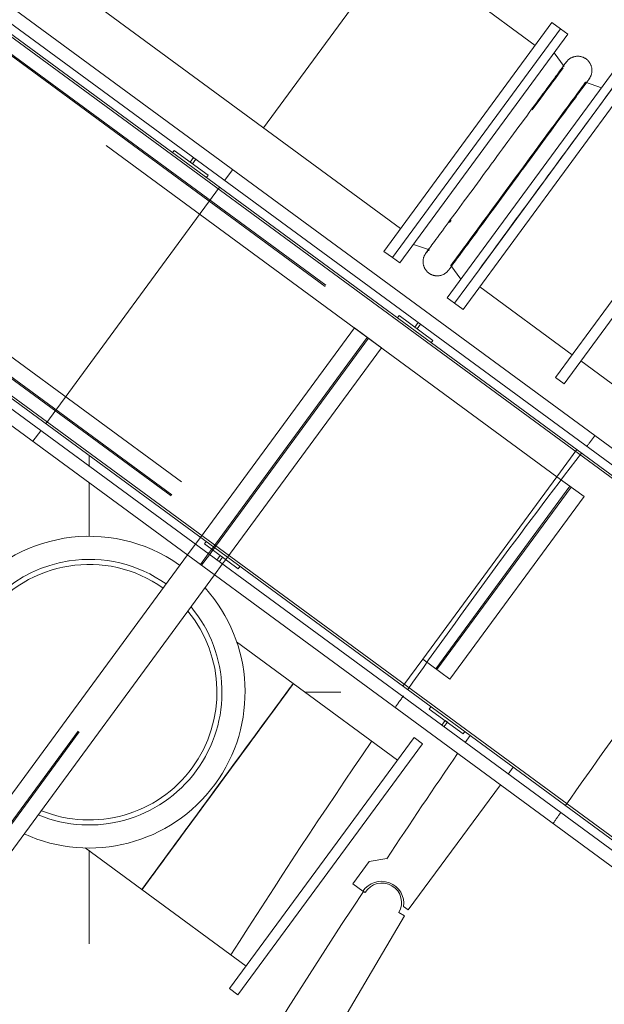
# Model space of a CAD drawing. Header units: metres. Extents: x 135583 to 135939, y 457896 to 458258.
# Tile 132 of 256: x 135675.7 to 135677.79, y 458107.11 to 458110.63. Entities that reach past the tile are written whole.
import ezdxf

# ---------------------------------------------------------------- set-up
doc = ezdxf.new("R2010")
doc.units = ezdxf.units.M
doc.linetypes.add('Hidden', pattern=[4, 2, -2])
doc.layers.add('NIEUWE INSTALLATIE', color=250, linetype='Continuous', lineweight=0)

msp = doc.modelspace()

# ---------------------------------------------------------------- linework, layer by layer
at = {"layer": 'NIEUWE INSTALLATIE'}
for p, q in [((135677.5418, 458110.5361), (135676.4145, 458111.3643)), ((135715.889, 458081.1239), (135675.1715, 458111.0382)), ((135675.1818, 458110.9707), (135715.8214, 458081.1136)), ((135715.7794, 458081.1071), (135675.1882, 458110.9287)), ((135675.1899, 458110.9175), (135715.7682, 458081.1054)), ((135675.9331, 458110.7091), (135677.0604, 458109.8809)), ((135677.0006, 458109.7995), (135677.6016, 458110.6175)), ((135677.0312, 458109.777), (135677.6322, 458110.595)), ((135677.6322, 458110.595), (135677.6016, 458110.6175)), ((135677.2835, 458109.5917), (135677.8844, 458110.4097)), ((135676.2452, 458110.1522), (135676.2511, 458110.1603)), ((135676.2511, 458110.1603), (135676.372, 458110.0715)), ((135676.3075, 458110.1188), (135676.3196, 458110.1354)), ((135677.6144, 458109.3486), (135678.2154, 458110.1665)), ((135677.6451, 458109.3261), (135678.246, 458110.144)), ((135676.3156, 458110.1129), (135676.3075, 458110.1188)), ((135676.3277, 458110.1294), (135676.3156, 458110.1129)), ((135676.372, 458110.0715), (135676.366, 458110.0634)), ((135677.0006, 458109.7995), (135677.0312, 458109.777)), ((135677.2528, 458109.6142), (135677.3409, 458109.734)), ((135677.3433, 458109.6731), (135677.6742, 458109.43)), ((135677.2528, 458109.6142), (135677.2835, 458109.5917)), ((135677.0491, 458109.5616), (135677.055, 458109.5696)), ((135677.055, 458109.5696), (135677.1759, 458109.4808)), ((135677.1114, 458109.5282), (135677.1236, 458109.5447)), ((135677.1316, 458109.5388), (135677.1195, 458109.5223)), ((135677.1195, 458109.5223), (135677.1114, 458109.5282)), ((135677.1759, 458109.4808), (135677.17, 458109.4728)), ((135677.7049, 458109.4075), (135677.858, 458109.295)), ((135677.6144, 458109.3486), (135677.6451, 458109.3261)), ((135675.6214, 458109.3075), (135715.1578, 458080.2609)), ((135715.156, 458080.2721), (135675.6262, 458109.3139)), ((135715.1642, 458080.2189), (135675.6037, 458109.2833)), ((135675.5751, 458109.2444), (135715.1745, 458080.1514)), ((135675.9466, 458109.0303), (135675.9466, 458109.0686)), ((135675.9466, 458108.7792), (135675.9466, 458108.9725)), ((135676.3261, 458108.7515), (135676.3443, 458108.7764)), ((135676.3261, 458108.7515), (135676.3443, 458108.7764)), ((135676.359, 458108.7532), (135676.3649, 458108.7613)), ((135676.4799, 458108.6644), (135676.359, 458108.7532)), ((135674.6766, 458106.5064), (135676.2985, 458108.714)), ((135674.6766, 458106.5064), (135676.2985, 458108.714)), ((135676.4033, 458108.6952), (135676.4154, 458108.7118)), ((135676.4235, 458108.7058), (135676.4113, 458108.6893)), ((135676.4154, 458108.7118), (135676.4235, 458108.7058)), ((135676.4351, 458108.6973), (135676.4228, 458108.6805)), ((135676.4351, 458108.6973), (135676.4228, 458108.6805)), ((135676.4858, 458108.6725), (135676.4799, 458108.6644)), ((135676.3952, 458108.6429), (135674.7733, 458106.4353)), ((135676.3952, 458108.6429), (135674.7733, 458106.4353)), ((135676.6765, 458108.2537), (135676.4739, 458108.4025)), ((135676.6765, 458108.2537), (135676.6756, 458108.2524)), ((135677.0487, 458107.9802), (135676.6765, 458108.2537)), ((135676.7185, 458108.2229), (135676.8466, 458108.2229)), ((135677.1629, 458108.1626), (135677.1688, 458108.1706)), ((135677.2838, 458108.0738), (135677.1629, 458108.1626)), ((135677.2072, 458108.1046), (135677.2193, 458108.1211)), ((135677.2274, 458108.1152), (135677.2152, 458108.0987)), ((135677.2193, 458108.1211), (135677.2274, 458108.1152)), ((135677.1082, 458108.0612), (135676.4481, 458107.1626)), ((135677.1389, 458108.0387), (135677.1082, 458108.0612)), ((135677.2897, 458108.0818), (135677.2838, 458108.0738)), ((135677.3087, 458108.0679), (135677.2912, 458108.0425)), ((135677.1389, 458108.0387), (135676.4787, 458107.1401)), ((135677.4449, 458107.9296), (135677.4632, 458107.9544)), ((135676.4059, 458107.8854), (135676.4483, 458107.943)), ((135677.0873, 458107.4441), (135677.4172, 458107.8921)), ((135675.9328, 458107.6659), (135676.1354, 458107.5171)), ((135675.9466, 458107.3229), (135675.9466, 458107.658)), ((135676.9483, 458107.6179), (135676.889, 458107.5374)), ((135677.0112, 458107.6275), (135676.9483, 458107.6179)), ((135676.889, 458107.5374), (135676.9252, 458107.5107)), ((135676.1354, 458107.5171), (135676.5076, 458107.2436)), ((135676.9336, 458107.5059), (135676.9271, 458107.5097)), ((135677.0737, 458107.4235), (135677.0543, 458107.4349)), ((135677.0712, 458107.456), (135677.0873, 458107.4441)), ((135675.8737, 458105.3844), (135677.0737, 458107.4235)), ((135676.4481, 458107.1626), (135676.4787, 458107.1401))]:
    msp.add_line(p, q, dxfattribs=at)
at = {"layer": 'NIEUWE INSTALLATIE', "linetype": 'Hidden'}
for p, q in [((135676.5695, 458110.2416), (135677.0508, 458110.8967)), ((135676.5695, 458110.2416), (135677.0508, 458110.8967)), ((135675.1786, 458110.8582), (135677.6535, 458109.04)), ((135675.1786, 458110.8582), (135677.6535, 458109.04)), ((135675.1816, 458110.8622), (135677.6565, 458109.044)), ((135675.1816, 458110.8622), (135677.6565, 458109.044)), ((135677.6194, 458108.9936), (135675.1446, 458110.8119)), ((135677.6194, 458108.9936), (135675.1446, 458110.8119)), ((135674.665, 458110.1591), (135677.1399, 458108.3409)), ((135674.665, 458110.1591), (135677.1399, 458108.3409)), ((135674.628, 458110.1087), (135677.1029, 458108.2905)), ((135674.628, 458110.1087), (135677.1029, 458108.2905)), ((135674.6309, 458110.1128), (135677.1058, 458108.2945)), ((135674.6309, 458110.1128), (135677.1058, 458108.2945)), ((135676.4315, 458110.0537), (135676.459, 458110.0911)), ((135676.4315, 458110.0537), (135676.459, 458110.0911)), ((135675.7915, 458109.1826), (135676.4131, 458110.0287)), ((135675.7915, 458109.1826), (135676.4131, 458110.0287)), ((135676.3444, 458108.7765), (135676.895, 458109.5259)), ((135676.3444, 458108.7765), (135676.895, 458109.5259)), ((135676.3444, 458108.7765), (135676.895, 458109.5259)), ((135676.895, 458109.5259), (135676.9917, 458109.4548)), ((135676.895, 458109.5259), (135676.9917, 458109.4548)), ((135676.895, 458109.5259), (135676.9917, 458109.4548)), ((135676.3848, 458108.7343), (135676.9413, 458109.4918)), ((135676.3848, 458108.7343), (135676.9413, 458109.4918)), ((135676.3848, 458108.7343), (135676.9413, 458109.4918)), ((135676.3888, 458108.7314), (135676.9453, 458109.4889)), ((135676.3888, 458108.7314), (135676.9453, 458109.4889)), ((135676.3888, 458108.7314), (135676.9453, 458109.4889)), ((135676.9917, 458109.4548), (135676.4351, 458108.6973)), ((135676.9917, 458109.4548), (135676.4351, 458108.6973)), ((135676.9917, 458109.4548), (135676.4351, 458108.6973)), ((135675.7456, 458109.1201), (135675.7732, 458109.1577)), ((135675.7456, 458109.1201), (135675.7732, 458109.1577)), ((135677.6905, 458109.0903), (135677.6194, 458108.9936)), ((135677.6905, 458109.0903), (135677.6194, 458108.9936)), ((135677.1399, 458108.3409), (135677.6194, 458108.9936)), ((135677.1399, 458108.3409), (135677.6194, 458108.9936)), ((135677.6194, 458108.9936), (135677.7162, 458108.9226)), ((135677.6194, 458108.9936), (135677.7162, 458108.9226)), ((135677.1862, 458108.3068), (135677.6658, 458108.9596)), ((135677.1862, 458108.3068), (135677.6658, 458108.9596)), ((135677.1902, 458108.3038), (135677.6698, 458108.9566)), ((135677.1902, 458108.3038), (135677.6698, 458108.9566)), ((135677.7162, 458108.9226), (135677.2366, 458108.2698)), ((135677.7162, 458108.9226), (135677.2366, 458108.2698)), ((135676.2985, 458108.714), (135676.326, 458108.7515)), ((135676.2985, 458108.714), (135676.326, 458108.7515)), ((135676.2985, 458108.714), (135676.326, 458108.7515)), ((135676.3724, 458108.7175), (135676.3847, 458108.7343)), ((135676.3724, 458108.7175), (135676.3847, 458108.7343)), ((135676.3764, 458108.7145), (135676.3888, 458108.7313)), ((135676.3764, 458108.7145), (135676.3888, 458108.7313)), ((135676.3448, 458108.68), (135676.3724, 458108.7175)), ((135676.3448, 458108.68), (135676.3724, 458108.7175)), ((135676.3448, 458108.68), (135676.3724, 458108.7175)), ((135676.3489, 458108.677), (135676.3764, 458108.7145)), ((135676.3489, 458108.677), (135676.3764, 458108.7145)), ((135676.3489, 458108.677), (135676.3764, 458108.7145)), ((135674.7229, 458106.4723), (135676.3448, 458108.6799)), ((135674.7229, 458106.4723), (135676.3448, 458108.6799)), ((135674.7269, 458106.4694), (135676.3488, 458108.677)), ((135674.7269, 458106.4694), (135676.3488, 458108.677)), ((135676.4227, 458108.6804), (135676.3952, 458108.643)), ((135676.4227, 458108.6804), (135676.3952, 458108.643)), ((135676.4227, 458108.6804), (135676.3952, 458108.643)), ((135677.1399, 458108.3409), (135677.0688, 458108.2441)), ((135677.1399, 458108.3409), (135677.0688, 458108.2441)), ((135677.2366, 458108.2698), (135677.1399, 458108.3409)), ((135677.2366, 458108.2698), (135677.1399, 458108.3409))]:
    msp.add_line(p, q, dxfattribs=at)
at = {"layer": 'NIEUWE INSTALLATIE', "extrusion": (0, 0, -1)}
for p, q in [((135677.0312, 458109.777), (135677.6322, 458110.595)), ((135677.658, 458110.5761), (135677.6322, 458110.595)), ((135677.658, 458110.5761), (135677.057, 458109.7581)), ((135677.6449, 458110.4603), (135677.6091, 458110.5096)), ((135677.828, 458110.4511), (135677.2271, 458109.6332)), ((135677.8538, 458110.4322), (135677.3409, 458109.734)), ((135677.7178, 458110.3991), (135677.7095, 458110.3878)), ((135677.7792, 458110.3847), (135677.7215, 458110.4041)), ((135677.1059, 458109.8246), (135677.1636, 458109.8051)), ((135677.2904, 458109.8174), (135677.2438, 458109.7539)), ((135677.0312, 458109.777), (135677.057, 458109.7581)), ((135677.2401, 458109.7489), (135677.2759, 458109.6996)), ((135677.3409, 458109.734), (135677.2528, 458109.6142)), ((135677.2271, 458109.6332), (135677.2528, 458109.6142))]:
    msp.add_line(p, q, dxfattribs=at)
at = {"layer": 'NIEUWE INSTALLATIE', "extrusion": (0, 0, -1), "flags": 128}
for points in [[(-135677.6528, 458110.4766), (-135677.6541, 458110.4782), (-135677.6554, 458110.4797), (-135677.6567, 458110.4812), (-135677.6581, 458110.4827), (-135677.6596, 458110.4841), (-135677.6612, 458110.4854), (-135677.6627, 458110.4867), (-135677.6644, 458110.4879), (-135677.666, 458110.489), (-135677.6678, 458110.4901), (-135677.6695, 458110.4911), (-135677.6713, 458110.492), (-135677.6732, 458110.4929), (-135677.675, 458110.4937), (-135677.6769, 458110.4944), (-135677.6789, 458110.495), (-135677.6808, 458110.4956), (-135677.6828, 458110.4961), (-135677.6848, 458110.4965), (-135677.6868, 458110.4968), (-135677.6888, 458110.497), (-135677.6908, 458110.4972), (-135677.6928, 458110.4972), (-135677.6949, 458110.4972), (-135677.6969, 458110.4972), (-135677.6989, 458110.497), (-135677.7009, 458110.4967), (-135677.7029, 458110.4964), (-135677.7049, 458110.496), (-135677.7069, 458110.4955), (-135677.7088, 458110.4949), (-135677.7108, 458110.4943), (-135677.7127, 458110.4936), (-135677.7145, 458110.4928), (-135677.7164, 458110.4919), (-135677.7182, 458110.491), (-135677.7199, 458110.49), (-135677.7216, 458110.4889), (-135677.7233, 458110.4877), (-135677.7249, 458110.4865), (-135677.7265, 458110.4852), (-135677.728, 458110.4839), (-135677.7295, 458110.4825), (-135677.7309, 458110.481), (-135677.7322, 458110.4795), (-135677.7335, 458110.478), (-135677.7348, 458110.4763), (-135677.7359, 458110.4747), (-135677.737, 458110.473), (-135677.738, 458110.4712), (-135677.739, 458110.4694), (-135677.7399, 458110.4676), (-135677.7407, 458110.4657), (-135677.7414, 458110.4638), (-135677.742, 458110.4619), (-135677.7426, 458110.46), (-135677.7431, 458110.458), (-135677.7435, 458110.456), (-135677.7439, 458110.454), (-135677.7441, 458110.452), (-135677.7443, 458110.45), (-135677.7444, 458110.448), (-135677.7444, 458110.4459), (-135677.7444, 458110.4439), (-135677.7442, 458110.4419), (-135677.744, 458110.4399), (-135677.7437, 458110.4379), (-135677.7433, 458110.4359), (-135677.7428, 458110.4339), (-135677.7423, 458110.4319), (-135677.7417, 458110.43), (-135677.741, 458110.4281), (-135677.7402, 458110.4262), (-135677.7393, 458110.4244), (-135677.7384, 458110.4226), (-135677.7374, 458110.4208), (-135677.7364, 458110.4191), (-135677.7352, 458110.4174), (-135677.7346, 458110.4165)], [(-135677.6528, 458110.4766), (-135677.6526, 458110.4763), (-135677.652, 458110.4755), (-135677.651, 458110.4741), (-135677.6496, 458110.4722), (-135677.6478, 458110.4698), (-135677.6456, 458110.4668), (-135677.6431, 458110.4633), (-135677.6401, 458110.4592), (-135677.6367, 458110.4546), (-135677.633, 458110.4496), (-135677.6289, 458110.444), (-135677.6245, 458110.4379), (-135677.6196, 458110.4314), (-135677.6145, 458110.4243), (-135677.609, 458110.4168), (-135677.6031, 458110.4089), (-135677.597, 458110.4005), (-135677.5905, 458110.3917), (-135677.5837, 458110.3825), (-135677.5767, 458110.3729), (-135677.5693, 458110.3629), (-135677.5617, 458110.3525), (-135677.5538, 458110.3418), (-135677.5457, 458110.3307), (-135677.5374, 458110.3194), (-135677.5288, 458110.3077), (-135677.52, 458110.2958), (-135677.5111, 458110.2836), (-135677.502, 458110.2712), (-135677.4927, 458110.2585), (-135677.4832, 458110.2457), (-135677.4737, 458110.2327), (-135677.464, 458110.2195), (-135677.4542, 458110.2062), (-135677.4443, 458110.1928), (-135677.4344, 458110.1792), (-135677.4244, 458110.1656), (-135677.4144, 458110.152), (-135677.4044, 458110.1383), (-135677.3943, 458110.1247), (-135677.3843, 458110.111), (-135677.3743, 458110.0974), (-135677.3643, 458110.0838), (-135677.3544, 458110.0703), (-135677.3446, 458110.057), (-135677.3348, 458110.0437), (-135677.3252, 458110.0306), (-135677.3157, 458110.0177), (-135677.3063, 458110.0049), (-135677.2971, 458109.9924), (-135677.2881, 458109.98), (-135677.2792, 458109.968), (-135677.2705, 458109.9562), (-135677.262, 458109.9446), (-135677.2538, 458109.9334), (-135677.2458, 458109.9225), (-135677.238, 458109.912), (-135677.2306, 458109.9018), (-135677.2233, 458109.892), (-135677.2164, 458109.8825), (-135677.2098, 458109.8735), (-135677.2034, 458109.8649), (-135677.1974, 458109.8567), (-135677.1917, 458109.8489), (-135677.1864, 458109.8417), (-135677.1814, 458109.8348), (-135677.1767, 458109.8285), (-135677.1724, 458109.8227), (-135677.1685, 458109.8173), (-135677.1649, 458109.8125), (-135677.1618, 458109.8082), (-135677.159, 458109.8044), (-135677.1566, 458109.8011), (-135677.1546, 458109.7983), (-135677.1529, 458109.7961), (-135677.1522, 458109.7952)], [(-135677.6515, 458110.4748), (-135677.6524, 458110.4759), (-135677.6528, 458110.4765), (-135677.6528, 458110.4766)], [(-135677.2322, 458109.7327), (-135677.2324, 458109.7329), (-135677.233, 458109.7338), (-135677.234, 458109.7351), (-135677.2354, 458109.737), (-135677.2372, 458109.7395), (-135677.2394, 458109.7425), (-135677.242, 458109.746), (-135677.2449, 458109.75), (-135677.2483, 458109.7546), (-135677.252, 458109.7597), (-135677.2561, 458109.7652), (-135677.2606, 458109.7713), (-135677.2654, 458109.7779), (-135677.2706, 458109.7849), (-135677.2761, 458109.7924), (-135677.2819, 458109.8003), (-135677.2881, 458109.8087), (-135677.2945, 458109.8175), (-135677.3013, 458109.8267), (-135677.3084, 458109.8364), (-135677.3157, 458109.8464), (-135677.3233, 458109.8567), (-135677.3312, 458109.8674), (-135677.3393, 458109.8785), (-135677.3477, 458109.8898), (-135677.3562, 458109.9015), (-135677.365, 458109.9134), (-135677.3739, 458109.9256), (-135677.3831, 458109.938), (-135677.3924, 458109.9507), (-135677.4018, 458109.9635), (-135677.4114, 458109.9766), (-135677.421, 458109.9897), (-135677.4308, 458110.003), (-135677.4407, 458110.0165), (-135677.4506, 458110.03), (-135677.4606, 458110.0436), (-135677.4706, 458110.0572), (-135677.4807, 458110.0709), (-135677.4907, 458110.0846), (-135677.5008, 458110.0982), (-135677.5108, 458110.1119), (-135677.5207, 458110.1254), (-135677.5306, 458110.1389), (-135677.5405, 458110.1523), (-135677.5502, 458110.1655), (-135677.5598, 458110.1786), (-135677.5693, 458110.1916), (-135677.5787, 458110.2043), (-135677.5879, 458110.2169), (-135677.597, 458110.2292), (-135677.6058, 458110.2413), (-135677.6145, 458110.2531), (-135677.623, 458110.2646), (-135677.6312, 458110.2758), (-135677.6392, 458110.2867), (-135677.647, 458110.2973), (-135677.6545, 458110.3075), (-135677.6617, 458110.3173), (-135677.6686, 458110.3267), (-135677.6753, 458110.3358), (-135677.6816, 458110.3444), (-135677.6876, 458110.3526), (-135677.6933, 458110.3603), (-135677.6986, 458110.3676), (-135677.7036, 458110.3744), (-135677.7083, 458110.3807), (-135677.7126, 458110.3866), (-135677.7165, 458110.3919), (-135677.7201, 458110.3968), (-135677.7233, 458110.4011), (-135677.726, 458110.4049), (-135677.7284, 458110.4081), (-135677.7305, 458110.4109), (-135677.7321, 458110.4131), (-135677.7328, 458110.4141)], [(-135677.7346, 458110.4165), (-135677.7344, 458110.4162), (-135677.7338, 458110.4154), (-135677.7328, 458110.4141)], [(-135677.7333, 458110.4147), (-135677.7341, 458110.4159), (-135677.7345, 458110.4164), (-135677.7346, 458110.4165)], [(-135677.2322, 458109.7327), (-135677.2309, 458109.7311), (-135677.2297, 458109.7295), (-135677.2283, 458109.728), (-135677.2269, 458109.7265), (-135677.2254, 458109.7251), (-135677.2239, 458109.7238), (-135677.2223, 458109.7225), (-135677.2207, 458109.7213), (-135677.219, 458109.7202), (-135677.2173, 458109.7191), (-135677.2155, 458109.7181), (-135677.2137, 458109.7172), (-135677.2119, 458109.7163), (-135677.21, 458109.7155), (-135677.2081, 458109.7148), (-135677.2062, 458109.7142), (-135677.2042, 458109.7136), (-135677.2022, 458109.7132), (-135677.2002, 458109.7128), (-135677.1982, 458109.7124), (-135677.1962, 458109.7122), (-135677.1942, 458109.7121), (-135677.1922, 458109.712), (-135677.1902, 458109.712), (-135677.1881, 458109.7121), (-135677.1861, 458109.7122), (-135677.1841, 458109.7125), (-135677.1821, 458109.7128), (-135677.1801, 458109.7132), (-135677.1781, 458109.7137), (-135677.1762, 458109.7143), (-135677.1743, 458109.7149), (-135677.1724, 458109.7156), (-135677.1705, 458109.7164), (-135677.1687, 458109.7173), (-135677.1669, 458109.7183), (-135677.1651, 458109.7193), (-135677.1634, 458109.7203), (-135677.1617, 458109.7215), (-135677.1601, 458109.7227), (-135677.1585, 458109.724), (-135677.157, 458109.7253), (-135677.1555, 458109.7267), (-135677.1541, 458109.7282), (-135677.1528, 458109.7297), (-135677.1515, 458109.7313), (-135677.1503, 458109.7329), (-135677.1491, 458109.7346), (-135677.148, 458109.7363), (-135677.147, 458109.738), (-135677.146, 458109.7398), (-135677.1452, 458109.7416), (-135677.1444, 458109.7435), (-135677.1436, 458109.7454), (-135677.143, 458109.7473), (-135677.1424, 458109.7493), (-135677.1419, 458109.7512), (-135677.1415, 458109.7532), (-135677.1411, 458109.7552), (-135677.1409, 458109.7572), (-135677.1407, 458109.7592), (-135677.1406, 458109.7613), (-135677.1406, 458109.7633), (-135677.1407, 458109.7653), (-135677.1408, 458109.7674), (-135677.141, 458109.7694), (-135677.1413, 458109.7714), (-135677.1417, 458109.7734), (-135677.1422, 458109.7753), (-135677.1427, 458109.7773), (-135677.1434, 458109.7792), (-135677.1441, 458109.7811), (-135677.1448, 458109.783), (-135677.1457, 458109.7848), (-135677.1466, 458109.7867), (-135677.1476, 458109.7884), (-135677.1487, 458109.7901), (-135677.1498, 458109.7918), (-135677.151, 458109.7935), (-135677.1523, 458109.7951), (-135677.1536, 458109.7966), (-135677.155, 458109.7981), (-135677.1564, 458109.7995), (-135677.1579, 458109.8009), (-135677.1595, 458109.8022), (-135677.1611, 458109.8034), (-135677.1627, 458109.8046), (-135677.1636, 458109.8051)], [(-135677.1504, 458109.7927), (-135677.1506, 458109.793), (-135677.1512, 458109.7938), (-135677.1522, 458109.7952)], [(-135677.1517, 458109.7945), (-135677.1509, 458109.7934), (-135677.1505, 458109.7928), (-135677.1504, 458109.7927)], [(-135677.2335, 458109.7344), (-135677.2327, 458109.7333), (-135677.2322, 458109.7327), (-135677.2322, 458109.7327)]]:
    msp.add_lwpolyline(points, dxfattribs=at)
at = {"layer": 'NIEUWE INSTALLATIE', "linetype": 'Hidden'}
for radius, start, end in [(23.665, 142.22539, 142.3378), (23.665, 142.22539, 142.3378), (23.665, 142.41281, 143.696), (23.665, 142.41281, 143.696), (23.665, 143.696, 144.95497), (23.665, 143.696, 144.95497), (22.965, 143.696, 144.99335), (22.965, 143.696, 144.99335), (23.665, 145.01953, 145.14254), (23.665, 145.01953, 145.14254), (23.665, 145.50258, 147.71487), (23.665, 145.50258, 147.71487), (22.965, 145.07065, 145.18657), (22.965, 145.07065, 145.18657)]:
    msp.add_arc((135696.4601, 458094.643), radius, start, end, dxfattribs=at)
at = {"layer": 'NIEUWE INSTALLATIE'}
for centre, radius, start, end in [((135675.9466, 458108.2229), 0.5575, 54.645, 232.9533), ((135675.9466, 458108.2229), 0.475, 98.7517, 232.8239), ((135675.9466, 458108.2229), 0.475, 54.5681, 98.696), ((135675.9466, 458108.2229), 0.457, 54.6028, 232.7892), ((135675.9466, 458108.2229), 0.5575, 245.4021, 41.9899), ((135675.9466, 458108.2229), 0.475, 247.4761, 39.9159), ((135675.9466, 458108.2229), 0.457, 248.0355, 39.3565), ((135694.8229, 458095.9126), 21.3189, 145.44968, 146.66691), ((135676.9939, 458107.4704), 0.07, 329.5255, 149.5255), ((135694.7011, 458095.7376), 21.3189, 146.48241, 152.56855)]:
    msp.add_arc(centre, radius, start, end, dxfattribs=at)
for centre, major_axis, ratio, start_param, end_param in [((135677.5533, 458110.0232), (-0.3005, -0.409), 0.000001, 2.748884, 5.497766), ((135676.4059, 458107.8854), (0.2706, 0.3683), 0.000001, 0.691407, 6.541212), ((135676.4059, 458107.8854), (0.2706, 0.3683), 0.000001, 2.829885, 9.018325), ((135676.4059, 458107.8854), (0.2706, 0.3683), 0.000001, 1.90149, 8.103272), ((135676.4059, 458107.8854), (0.2706, 0.3683), 0.000001, 1.208871, 6.812349), ((135676.4059, 458107.8854), (0.2706, 0.3683), 0.000001, 0.413368, 6.38163), ((135676.4059, 458107.8854), (0.2706, 0.3683), 0.000001, 5.099281, 11.062252), ((135676.4059, 458107.8854), (0.2706, 0.3683), 0.000001, 1.509706, 7.639042), ((135676.4059, 458107.8854), (0.2706, 0.3683), 0.000001, 3.607819, 9.507451), ((135676.4059, 458107.8854), (0.2706, 0.3683), 0.000001, 4.022246, 8.683489), ((135676.4059, 458107.8854), (0.2706, 0.3683), 0.000001, 4.39823, 8.315057), ((135676.4059, 458107.8854), (0.2706, 0.3683), 0.000001, 5.916058, 6.973028), ((135676.4059, 458107.8854), (0.2706, 0.3683), 0.000001, 0, 1.727876), ((135676.4059, 458107.8854), (0.2706, 0.3683), 0.000001, 0.248021, 1.099996), ((135676.4059, 458107.8854), (0.2706, 0.3683), 0.000001, 5.599907, 7.30128), ((135676.4059, 458107.8854), (0.2706, 0.3683), 0.000001, 5.428855, 6.171073), ((135676.4059, 458107.8854), (0.2706, 0.3683), 0.000001, 0.025515, 0.691497), ((135676.4059, 458107.8854), (0.2706, 0.3683), 0.000001, 0.52906, 0.979439), ((135676.4059, 458107.8854), (0.2706, 0.3683), 0.000001, 0.854255, 0.866105), ((135676.4059, 458107.8854), (0.2706, 0.3683), 0.000001, 1.018035, 1.221912), ((135676.4059, 458107.8854), (0.2706, 0.3683), 0.000001, 1.183864, 1.430896), ((135676.4059, 458107.8854), (0.2706, 0.3683), 0.000001, 1.376875, 4.927352), ((135676.4059, 458107.8854), (0.2706, 0.3683), 0.000001, 1.586522, 4.216345), ((135676.4059, 458107.8854), (0.2706, 0.3683), 0.000001, 4.215372, 4.537136), ((135676.4059, 458107.8854), (0.2706, 0.3683), 0.000001, 1.736143, 1.753916), ((135676.4059, 458107.8854), (0.2706, 0.3683), 0.000001, 1.867706, 3.885656), ((135676.4059, 458107.8854), (0.2706, 0.3683), 0.000001, 2.077554, 2.906093), ((135676.4059, 458107.8854), (0.2706, 0.3683), 0.000001, 1.992044, 2.233905), ((135676.4059, 458107.8854), (0.2706, 0.3683), 0.000001, 2.232184, 4.156393), ((135676.4059, 458107.8854), (0.2706, 0.3683), 0.000001, 2.177402, 2.567204), ((135676.4059, 458107.8854), (0.2706, 0.3683), 0.000001, 2.512905, 3.720307), ((135676.9919, 458107.4665), (0.0747, 0.0286), 1, 5.785696, 8.473804)]:
    msp.add_ellipse(centre, major_axis=major_axis, ratio=ratio, start_param=start_param, end_param=end_param, dxfattribs=at)
at = {"layer": 'NIEUWE INSTALLATIE', "extrusion": (0, 0, -1)}
for centre, start_param, end_param in [((135677.4042, 458110.1327), 2.126731, 2.967065), ((135677.4808, 458110.0765), 4.181182, 9.424778), ((135677.4042, 458110.1327), 0.793052, 0.825027)]:
    msp.add_ellipse(centre, major_axis=(-0.2407, -0.3276), ratio=0.000001, start_param=start_param, end_param=end_param, dxfattribs=at)

doc.saveas('drawing.dxf')
